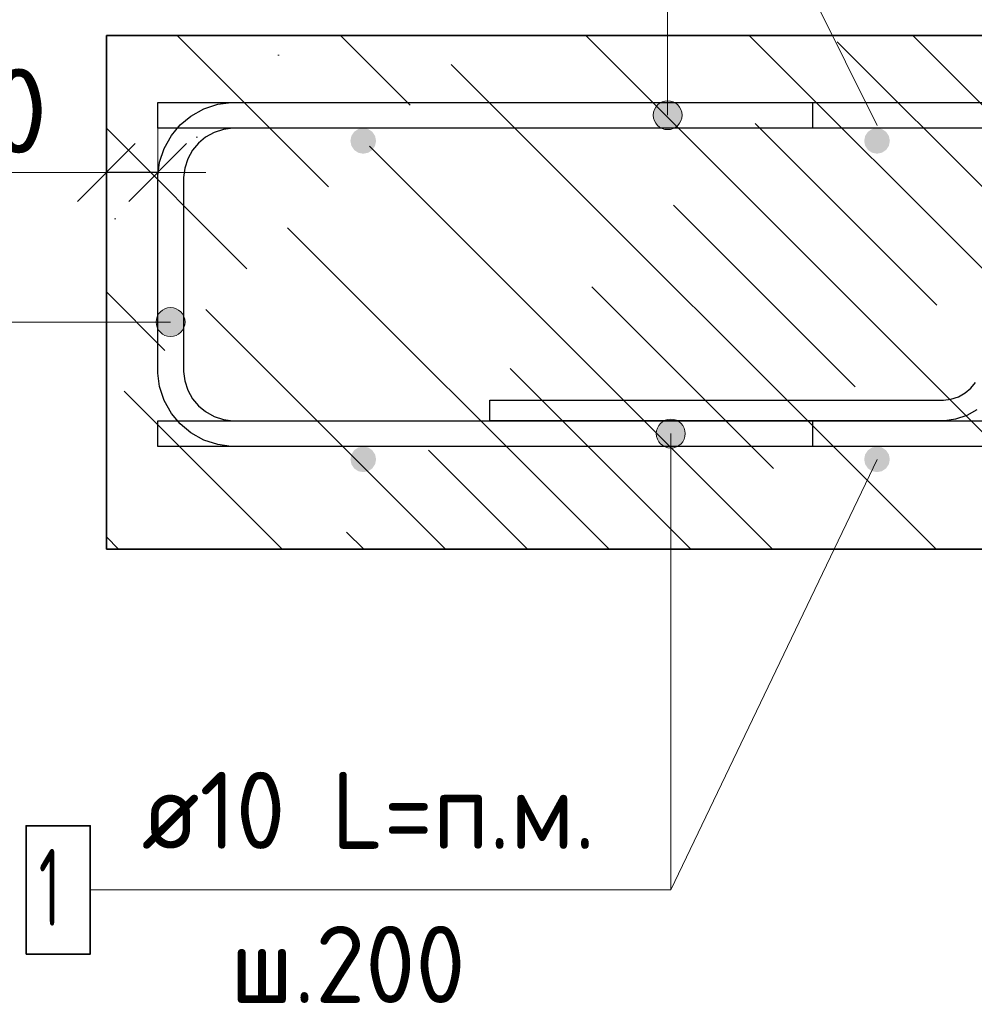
# Model space of a CAD drawing. Header units: metres. Extents: x -38 to 97, y -15 to 21.
# Tile 123 of 184: x 72.134 to 72.505, y 8.155 to 8.538. Entities that reach past the tile are written whole.
import ezdxf

# ---------------------------------------------------------------- set-up
doc = ezdxf.new("R2010")
doc.units = ezdxf.units.M
doc.header["$PDMODE"] = 65
for name, color, linetype, lineweight in [('XR$3$Арм. стержнями верхней зоны', 180, 'Continuous', 35), ('XR$3$Арм. стержнями нижней зоны', 180, 'Continuous', 35), ('XR$3$Арм.стержн. Арматура края', 96, 'Continuous', 35), ('XR$3$Размерная линия_ общее', 7, 'Continuous', 13), ('XR$4$Арм. стержнями верхней зоны', 180, 'Continuous', 35), ('XR$4$Арм. стержнями нижней зоны', 180, 'Continuous', 35), ('XR$4$Арм.стержн. Арматура края', 96, 'Continuous', 35), ('XR$4$Размерная линия_ общее', 7, 'Continuous', 13), ('XR$6$Арм. стержнями верхней зоны', 180, 'Continuous', 35), ('XR$6$Арм. стержнями нижней зоны', 180, 'Continuous', 35), ('XR$6$Арм.стержн. Арматура края', 96, 'Continuous', 35), ('XR$6$Размерная линия_ общее', 7, 'Continuous', 13)]:
    doc.layers.add(name, color=color, linetype=linetype, lineweight=lineweight)
for name, color, linetype, lineweight, true_color in [('XR$3$Арм.стержн. Фиксатор', 7, 'Continuous', 35, 0x501e0f), ('XR$4$Арм.стержн. Фиксатор', 7, 'Continuous', 35, 0x501e0f), ('XR$6$Арм.стержн. Фиксатор', 7, 'Continuous', 35, 0x501e0f)]:
    doc.layers.add(name, color=color, linetype=linetype, lineweight=lineweight, true_color=true_color)
doc.styles.add('ISOCPEUR', font='txt')
doc.dimstyles.new('DIMSTYLE_11', dxfattribs={"dimtxt": 0.033, "dimasz": 0.0375, "dimexe": 0, "dimexo": 0, "dimgap": 0.0165, "dimtad": 2, "dimdec": 0, "dimlfac": 1000, "dimrnd": 1, "dimzin": 12, "dimdsep": 46, "dimtxsty": 'ISOCPEUR', "dimblk1": 'ALL_ML_STRICH', "dimblk2": 'ALL_ML_STRICH', "dimsah": 1, "dimcen": 0, "dimclrd": 7, "dimclre": 256, "dimclrt": 7, "dimadec": 0, "dimazin": 0, "dimtfac": 1, "dimtdec": 0, "dimtix": 1, "dimtmove": 2, "dimatfit": 3, "dimfxl": 0, "dimtvp": 1.2, "dimtzin": 0, "dimlwd": 0, "dimlwe": -3, "dimarcsym": 0})
pattern_1 = [(135, (0, 0), (-0.031819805, -0.031819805), [0.4, -0.05, 0, -0.05]), (135, (-0.01591, -0.01591), (-0.031819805, -0.031819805), [0.8, -0.1, 0.1, -0.1])]

# ---------------------------------------------------------------- blocks, each defined once
blk = doc.blocks.new('ALL_ML_STRICH')
at = {"color": 0, "linetype": 'ByBlock', "lineweight": -2}
for p, q in [((0, -0.5), (0, 0.5)), ((-0.3, -0.3), (0.3, 0.3)), ((-1, 0), (0.5, 0))]:
    blk.add_line(p, q, dxfattribs=at)
blk = doc.blocks.new('*D140')
at = {"layer": 'DEFPOINTS', "color": 7, "linetype": 'Continuous', "lineweight": 13, "transparency": 33554687}
for p in [(72.1875, 8.47857), (72.1875, 8.44358), (72.1675, 8.43858)]:
    blk.add_point(p, dxfattribs=at)
at = {"layer": 'XR$3$Размерная линия_ общее', "color": 253, "linetype": 'Continuous', "lineweight": -2, "true_color": 0xa0a0a0, "transparency": 33554687}
for p, q in [((72.1675, 8.45858), (72.1675, 8.47857)), ((72.1875, 8.46358), (72.1875, 8.47857))]:
    blk.add_line(p, q, dxfattribs=at)
at = {"layer": 'XR$3$Размерная линия_ общее', "color": 7, "linetype": 'Continuous', "lineweight": -2, "transparency": 33554687}
blk.add_line((72.1875, 8.47857), (72.1675, 8.47857), dxfattribs=at)
at = {"layer": 'XR$3$Размерная линия_ общее', "color": 7, "linetype": 'Continuous', "lineweight": 13, "transparency": 33554687, "xscale": 0.0375, "yscale": 0.0375, "zscale": 0.0375}
for p, rotation in [((72.1675, 8.47857), 180), ((72.1875, 8.47857), 360)]:
    blk.add_blockref('ALL_ML_STRICH', p, dxfattribs=dict(at, rotation=rotation))
at = {"layer": 'XR$3$Размерная линия_ общее', "color": 7, "linetype": 'Continuous', "lineweight": 13, "transparency": 33554687, "insert": (72.12208, 8.50257), "char_height": 0.033, "width": 0.066, "attachment_point": 5, "style": 'ISOCPEUR'}
blk.add_mtext('\\A1;{20}', dxfattribs=at)
at = {"layer": 'XR$3$Размерная линия_ общее', "color": 7, "linetype": 'Continuous', "lineweight": 13, "transparency": 33554687, "insert": (72.09879, 8.42451), "char_height": 0.027, "width": 0.00135, "attachment_point": 1, "rotation": 180, "line_spacing_factor": 0.60241, "style": 'ISOCPEUR'}
blk.add_mtext('з.с.', dxfattribs=at)
blk = doc.blocks.new('*D439')
at = {"layer": 'DEFPOINTS', "color": 7, "linetype": 'Continuous', "lineweight": 13, "transparency": 33554687}
for p in [(72.1875, 8.47857), (72.1875, 8.44358), (72.1675, 8.43858)]:
    blk.add_point(p, dxfattribs=at)
at = {"layer": 'XR$4$Размерная линия_ общее', "color": 253, "linetype": 'Continuous', "lineweight": -2, "true_color": 0xa0a0a0, "transparency": 33554687}
for p, q in [((72.1675, 8.45858), (72.1675, 8.47857)), ((72.1875, 8.46358), (72.1875, 8.47857))]:
    blk.add_line(p, q, dxfattribs=at)
at = {"layer": 'XR$4$Размерная линия_ общее', "color": 7, "linetype": 'Continuous', "lineweight": -2, "transparency": 33554687}
blk.add_line((72.1875, 8.47857), (72.1675, 8.47857), dxfattribs=at)
at = {"layer": 'XR$4$Размерная линия_ общее', "color": 7, "linetype": 'Continuous', "lineweight": 13, "transparency": 33554687, "xscale": 0.0375, "yscale": 0.0375, "zscale": 0.0375}
for p, rotation in [((72.1675, 8.47857), 180), ((72.1875, 8.47857), 360)]:
    blk.add_blockref('ALL_ML_STRICH', p, dxfattribs=dict(at, rotation=rotation))
at = {"layer": 'XR$4$Размерная линия_ общее', "color": 7, "linetype": 'Continuous', "lineweight": 13, "transparency": 33554687, "insert": (72.12208, 8.50257), "char_height": 0.033, "width": 0.066, "attachment_point": 5, "style": 'ISOCPEUR'}
blk.add_mtext('\\A1;{20}', dxfattribs=at)
at = {"layer": 'XR$4$Размерная линия_ общее', "color": 7, "linetype": 'Continuous', "lineweight": 13, "transparency": 33554687, "insert": (72.09879, 8.42451), "char_height": 0.027, "width": 0.00135, "attachment_point": 1, "rotation": 180, "line_spacing_factor": 0.60241, "style": 'ISOCPEUR'}
blk.add_mtext('з.с.', dxfattribs=at)
blk = doc.blocks.new('*D722')
at = {"layer": 'DEFPOINTS', "color": 7, "linetype": 'Continuous', "lineweight": 13, "transparency": 33554687}
for p in [(72.1875, 8.47857), (72.1875, 8.44358), (72.1675, 8.43858)]:
    blk.add_point(p, dxfattribs=at)
at = {"layer": 'XR$6$Размерная линия_ общее', "color": 253, "linetype": 'Continuous', "lineweight": -2, "true_color": 0xa0a0a0, "transparency": 33554687}
for p, q in [((72.1675, 8.45858), (72.1675, 8.47857)), ((72.1875, 8.46358), (72.1875, 8.47857))]:
    blk.add_line(p, q, dxfattribs=at)
at = {"layer": 'XR$6$Размерная линия_ общее', "color": 7, "linetype": 'Continuous', "lineweight": -2, "transparency": 33554687}
blk.add_line((72.1875, 8.47857), (72.1675, 8.47857), dxfattribs=at)
at = {"layer": 'XR$6$Размерная линия_ общее', "color": 7, "linetype": 'Continuous', "lineweight": 13, "transparency": 33554687, "xscale": 0.0375, "yscale": 0.0375, "zscale": 0.0375}
for p, rotation in [((72.1675, 8.47857), 180), ((72.1875, 8.47857), 360)]:
    blk.add_blockref('ALL_ML_STRICH', p, dxfattribs=dict(at, rotation=rotation))
at = {"layer": 'XR$6$Размерная линия_ общее', "color": 7, "linetype": 'Continuous', "lineweight": 13, "transparency": 33554687, "insert": (72.12208, 8.50257), "char_height": 0.033, "width": 0.066, "attachment_point": 5, "style": 'ISOCPEUR'}
blk.add_mtext('\\A1;{20}', dxfattribs=at)
at = {"layer": 'XR$6$Размерная линия_ общее', "color": 7, "linetype": 'Continuous', "lineweight": 13, "transparency": 33554687, "insert": (72.09879, 8.42451), "char_height": 0.027, "width": 0.00135, "attachment_point": 1, "rotation": 180, "line_spacing_factor": 0.60241, "style": 'ISOCPEUR'}
blk.add_mtext('з.с.', dxfattribs=at)

msp = doc.modelspace()

# ---------------------------------------------------------------- hatches: boundary and pattern name
at = {"linetype": 'Continuous', "lineweight": 13, "transparency": 33554687}
h = msp.add_hatch(dxfattribs=at)
h.set_pattern_fill('__________540', scale=0.015, style=0, pattern_type=2)
h.set_pattern_definition(pattern_1)
h.paths.add_polyline_path([(72.1675, 8.53188), (72.1675, 8.33188), (72.75595, 8.33188), (72.75595, 8.53188)], flags=0)
h = msp.add_hatch(dxfattribs=at)
h.set_pattern_fill('__________540', scale=0.015, style=0, pattern_type=2)
h.set_pattern_definition(pattern_1)
h.paths.add_polyline_path([(72.1675, 8.53188), (72.1675, 8.33188), (72.75595, 8.33188), (72.75595, 8.53188)], flags=0)
h = msp.add_hatch(dxfattribs=at)
h.set_pattern_fill('__________540', scale=0.015, style=0, pattern_type=2)
h.set_pattern_definition(pattern_1)
h.paths.add_polyline_path([(72.1675, 8.53188), (72.1675, 8.33188), (72.75595, 8.33188), (72.75595, 8.53188)], flags=0)
at = {"layer": 'XR$3$Арм. стержнями верхней зоны', "linetype": 'Continuous', "lineweight": 13, "transparency": 33554687}
for points in [[(72.39085, 8.50369), (72.38117, 8.50369), (72.38039, 8.50088)], [(72.39085, 8.50369), (72.38039, 8.50088), (72.39164, 8.50088)], [(72.38882, 8.50571), (72.3832, 8.50571), (72.38117, 8.50369)], [(72.38882, 8.50571), (72.38117, 8.50369), (72.39085, 8.50369)], [(72.3832, 8.50571), (72.38882, 8.50571), (72.38601, 8.5065)], [(72.39164, 8.50088), (72.38039, 8.50088), (72.38117, 8.49806)], [(72.39164, 8.50088), (72.38117, 8.49806), (72.39085, 8.49806)], [(72.39085, 8.49806), (72.38117, 8.49806), (72.3832, 8.49604)], [(72.39085, 8.49806), (72.3832, 8.49604), (72.38882, 8.49604)], [(72.38882, 8.49604), (72.3832, 8.49604), (72.38601, 8.49525)]]:
    msp.add_hatch(color=7, dxfattribs=at).paths.add_polyline_path(points)
at = {"layer": 'XR$3$Арм. стержнями верхней зоны', "linetype": 'Continuous', "lineweight": 50, "transparency": 33554687}
for points in [[(72.27251, 8.49088), (72.27212, 8.49279), (72.27104, 8.49441), (72.26942, 8.4955), (72.26751, 8.49588), (72.26559, 8.4955), (72.26397, 8.49441), (72.26289, 8.49279), (72.26251, 8.49088), (72.26289, 8.48896), (72.26397, 8.48734), (72.26559, 8.48626), (72.26751, 8.48588), (72.26942, 8.48626), (72.27104, 8.48734), (72.27212, 8.48896)], [(72.47251, 8.49088), (72.47212, 8.49279), (72.47104, 8.49441), (72.46942, 8.4955), (72.46751, 8.49588), (72.46559, 8.4955), (72.46397, 8.49441), (72.46289, 8.49279), (72.46251, 8.49088), (72.46289, 8.48896), (72.46397, 8.48734), (72.46559, 8.48626), (72.46751, 8.48588), (72.46942, 8.48626), (72.47104, 8.48734), (72.47212, 8.48896)]]:
    msp.add_hatch(color=4, dxfattribs=at).paths.add_polyline_path(points)
at = {"layer": 'XR$3$Арм. стержнями нижней зоны', "linetype": 'Continuous', "lineweight": 13, "transparency": 33554687}
for points in [[(72.3824, 8.37969), (72.39207, 8.37969), (72.39005, 8.38171)], [(72.3824, 8.37969), (72.39005, 8.38171), (72.38442, 8.38171)], [(72.38442, 8.38171), (72.39005, 8.38171), (72.38723, 8.3825)], [(72.38161, 8.37688), (72.39286, 8.37688), (72.39207, 8.37969)], [(72.38161, 8.37688), (72.39207, 8.37969), (72.3824, 8.37969)], [(72.3824, 8.37406), (72.39286, 8.37688), (72.38161, 8.37688)], [(72.3824, 8.37406), (72.39207, 8.37406), (72.39286, 8.37688)], [(72.38442, 8.37204), (72.39207, 8.37406), (72.3824, 8.37406)], [(72.38442, 8.37204), (72.39005, 8.37204), (72.39207, 8.37406)], [(72.39005, 8.37204), (72.38442, 8.37204), (72.38723, 8.37125)]]:
    msp.add_hatch(color=7, dxfattribs=at).paths.add_polyline_path(points)
at = {"layer": 'XR$3$Арм. стержнями нижней зоны', "linetype": 'Continuous', "lineweight": 50, "transparency": 33554687}
for points in [[(72.27251, 8.36688), (72.27212, 8.36879), (72.27104, 8.37041), (72.26942, 8.3715), (72.26751, 8.37188), (72.26559, 8.3715), (72.26397, 8.37041), (72.26289, 8.36879), (72.26251, 8.36688), (72.26289, 8.36496), (72.26397, 8.36334), (72.26559, 8.36226), (72.26751, 8.36188), (72.26942, 8.36226), (72.27104, 8.36334), (72.27212, 8.36496)], [(72.47251, 8.36688), (72.47212, 8.36879), (72.47104, 8.37041), (72.46942, 8.3715), (72.46751, 8.37188), (72.46559, 8.3715), (72.46397, 8.37041), (72.46289, 8.36879), (72.46251, 8.36688), (72.46289, 8.36496), (72.46397, 8.36334), (72.46559, 8.36226), (72.46751, 8.36188), (72.46942, 8.36226), (72.47104, 8.36334), (72.47212, 8.36496)]]:
    msp.add_hatch(color=4, dxfattribs=at).paths.add_polyline_path(points)
at = {"layer": 'XR$3$Арм.стержн. Арматура края', "linetype": 'Continuous', "lineweight": 13, "transparency": 33554687}
for points in [[(72.18767, 8.41754), (72.18767, 8.42317), (72.18688, 8.42035)], [(72.18767, 8.42317), (72.18969, 8.41552), (72.18969, 8.42519)], [(72.18767, 8.42317), (72.18767, 8.41754), (72.18969, 8.41552)], [(72.18969, 8.42519), (72.1925, 8.41473), (72.1925, 8.42598)], [(72.18969, 8.42519), (72.18969, 8.41552), (72.1925, 8.41473)], [(72.1925, 8.42598), (72.1925, 8.41473), (72.19532, 8.41552)], [(72.1925, 8.42598), (72.19532, 8.41552), (72.19532, 8.42519)], [(72.19532, 8.42519), (72.19532, 8.41552), (72.19734, 8.41754)], [(72.19532, 8.42519), (72.19734, 8.41754), (72.19734, 8.42317)], [(72.19734, 8.42317), (72.19734, 8.41754), (72.19813, 8.42035)]]:
    msp.add_hatch(color=7, dxfattribs=at).paths.add_polyline_path(points)
at = {"layer": 'XR$4$Арм. стержнями верхней зоны', "linetype": 'Continuous', "lineweight": 13, "transparency": 33554687}
for points in [[(72.39085, 8.50369), (72.38117, 8.50369), (72.38039, 8.50088)], [(72.39085, 8.50369), (72.38039, 8.50088), (72.39164, 8.50088)], [(72.38882, 8.50571), (72.3832, 8.50571), (72.38117, 8.50369)], [(72.38882, 8.50571), (72.38117, 8.50369), (72.39085, 8.50369)], [(72.3832, 8.50571), (72.38882, 8.50571), (72.38601, 8.5065)], [(72.39164, 8.50088), (72.38039, 8.50088), (72.38117, 8.49806)], [(72.39164, 8.50088), (72.38117, 8.49806), (72.39085, 8.49806)], [(72.39085, 8.49806), (72.38117, 8.49806), (72.3832, 8.49604)], [(72.39085, 8.49806), (72.3832, 8.49604), (72.38882, 8.49604)], [(72.38882, 8.49604), (72.3832, 8.49604), (72.38601, 8.49525)]]:
    msp.add_hatch(color=7, dxfattribs=at).paths.add_polyline_path(points)
at = {"layer": 'XR$4$Арм. стержнями верхней зоны', "linetype": 'Continuous', "lineweight": 50, "transparency": 33554687}
for points in [[(72.27251, 8.49088), (72.27212, 8.49279), (72.27104, 8.49441), (72.26942, 8.4955), (72.26751, 8.49588), (72.26559, 8.4955), (72.26397, 8.49441), (72.26289, 8.49279), (72.26251, 8.49088), (72.26289, 8.48896), (72.26397, 8.48734), (72.26559, 8.48626), (72.26751, 8.48588), (72.26942, 8.48626), (72.27104, 8.48734), (72.27212, 8.48896)], [(72.27251, 8.49088), (72.27212, 8.49279), (72.27104, 8.49441), (72.26942, 8.4955), (72.26751, 8.49588), (72.26559, 8.4955), (72.26397, 8.49441), (72.26289, 8.49279), (72.26251, 8.49088), (72.26289, 8.48896), (72.26397, 8.48734), (72.26559, 8.48626), (72.26751, 8.48588), (72.26942, 8.48626), (72.27104, 8.48734), (72.27212, 8.48896)], [(72.47251, 8.49088), (72.47212, 8.49279), (72.47104, 8.49441), (72.46942, 8.4955), (72.46751, 8.49588), (72.46559, 8.4955), (72.46397, 8.49441), (72.46289, 8.49279), (72.46251, 8.49088), (72.46289, 8.48896), (72.46397, 8.48734), (72.46559, 8.48626), (72.46751, 8.48588), (72.46942, 8.48626), (72.47104, 8.48734), (72.47212, 8.48896)], [(72.47251, 8.49088), (72.47212, 8.49279), (72.47104, 8.49441), (72.46942, 8.4955), (72.46751, 8.49588), (72.46559, 8.4955), (72.46397, 8.49441), (72.46289, 8.49279), (72.46251, 8.49088), (72.46289, 8.48896), (72.46397, 8.48734), (72.46559, 8.48626), (72.46751, 8.48588), (72.46942, 8.48626), (72.47104, 8.48734), (72.47212, 8.48896)]]:
    msp.add_hatch(color=4, dxfattribs=at).paths.add_polyline_path(points)
at = {"layer": 'XR$4$Арм. стержнями нижней зоны', "linetype": 'Continuous', "lineweight": 13, "transparency": 33554687}
for points in [[(72.3824, 8.37969), (72.39207, 8.37969), (72.39005, 8.38171)], [(72.3824, 8.37969), (72.39005, 8.38171), (72.38442, 8.38171)], [(72.38442, 8.38171), (72.39005, 8.38171), (72.38723, 8.3825)], [(72.38161, 8.37688), (72.39286, 8.37688), (72.39207, 8.37969)], [(72.38161, 8.37688), (72.39207, 8.37969), (72.3824, 8.37969)], [(72.3824, 8.37406), (72.39286, 8.37688), (72.38161, 8.37688)], [(72.3824, 8.37406), (72.39207, 8.37406), (72.39286, 8.37688)], [(72.38442, 8.37204), (72.39207, 8.37406), (72.3824, 8.37406)], [(72.38442, 8.37204), (72.39005, 8.37204), (72.39207, 8.37406)], [(72.39005, 8.37204), (72.38442, 8.37204), (72.38723, 8.37125)]]:
    msp.add_hatch(color=7, dxfattribs=at).paths.add_polyline_path(points)
at = {"layer": 'XR$4$Арм. стержнями нижней зоны', "linetype": 'Continuous', "lineweight": 50, "transparency": 33554687}
for points in [[(72.27251, 8.36688), (72.27212, 8.36879), (72.27104, 8.37041), (72.26942, 8.3715), (72.26751, 8.37188), (72.26559, 8.3715), (72.26397, 8.37041), (72.26289, 8.36879), (72.26251, 8.36688), (72.26289, 8.36496), (72.26397, 8.36334), (72.26559, 8.36226), (72.26751, 8.36188), (72.26942, 8.36226), (72.27104, 8.36334), (72.27212, 8.36496)], [(72.27251, 8.36688), (72.27212, 8.36879), (72.27104, 8.37041), (72.26942, 8.3715), (72.26751, 8.37188), (72.26559, 8.3715), (72.26397, 8.37041), (72.26289, 8.36879), (72.26251, 8.36688), (72.26289, 8.36496), (72.26397, 8.36334), (72.26559, 8.36226), (72.26751, 8.36188), (72.26942, 8.36226), (72.27104, 8.36334), (72.27212, 8.36496)], [(72.47251, 8.36688), (72.47212, 8.36879), (72.47104, 8.37041), (72.46942, 8.3715), (72.46751, 8.37188), (72.46559, 8.3715), (72.46397, 8.37041), (72.46289, 8.36879), (72.46251, 8.36688), (72.46289, 8.36496), (72.46397, 8.36334), (72.46559, 8.36226), (72.46751, 8.36188), (72.46942, 8.36226), (72.47104, 8.36334), (72.47212, 8.36496)], [(72.47251, 8.36688), (72.47212, 8.36879), (72.47104, 8.37041), (72.46942, 8.3715), (72.46751, 8.37188), (72.46559, 8.3715), (72.46397, 8.37041), (72.46289, 8.36879), (72.46251, 8.36688), (72.46289, 8.36496), (72.46397, 8.36334), (72.46559, 8.36226), (72.46751, 8.36188), (72.46942, 8.36226), (72.47104, 8.36334), (72.47212, 8.36496)]]:
    msp.add_hatch(color=4, dxfattribs=at).paths.add_polyline_path(points)
at = {"layer": 'XR$4$Арм.стержн. Арматура края', "linetype": 'Continuous', "lineweight": 13, "transparency": 33554687}
for points in [[(72.18767, 8.41754), (72.18767, 8.42317), (72.18688, 8.42035)], [(72.18767, 8.42317), (72.18969, 8.41552), (72.18969, 8.42519)], [(72.18767, 8.42317), (72.18767, 8.41754), (72.18969, 8.41552)], [(72.18969, 8.42519), (72.1925, 8.41473), (72.1925, 8.42598)], [(72.18969, 8.42519), (72.18969, 8.41552), (72.1925, 8.41473)], [(72.1925, 8.42598), (72.1925, 8.41473), (72.19532, 8.41552)], [(72.1925, 8.42598), (72.19532, 8.41552), (72.19532, 8.42519)], [(72.19532, 8.42519), (72.19532, 8.41552), (72.19734, 8.41754)], [(72.19532, 8.42519), (72.19734, 8.41754), (72.19734, 8.42317)], [(72.19734, 8.42317), (72.19734, 8.41754), (72.19813, 8.42035)]]:
    msp.add_hatch(color=7, dxfattribs=at).paths.add_polyline_path(points)
at = {"layer": 'XR$6$Арм. стержнями верхней зоны', "linetype": 'Continuous', "lineweight": 13, "transparency": 33554687}
for points in [[(72.39085, 8.50369), (72.38117, 8.50369), (72.38039, 8.50088)], [(72.39085, 8.50369), (72.38039, 8.50088), (72.39164, 8.50088)], [(72.38882, 8.50571), (72.3832, 8.50571), (72.38117, 8.50369)], [(72.38882, 8.50571), (72.38117, 8.50369), (72.39085, 8.50369)], [(72.3832, 8.50571), (72.38882, 8.50571), (72.38601, 8.5065)], [(72.39164, 8.50088), (72.38039, 8.50088), (72.38117, 8.49806)], [(72.39164, 8.50088), (72.38117, 8.49806), (72.39085, 8.49806)], [(72.39085, 8.49806), (72.38117, 8.49806), (72.3832, 8.49604)], [(72.39085, 8.49806), (72.3832, 8.49604), (72.38882, 8.49604)], [(72.38882, 8.49604), (72.3832, 8.49604), (72.38601, 8.49525)]]:
    msp.add_hatch(color=7, dxfattribs=at).paths.add_polyline_path(points)
at = {"layer": 'XR$6$Арм. стержнями верхней зоны', "linetype": 'Continuous', "lineweight": 50, "transparency": 33554687}
for points in [[(72.27251, 8.49088), (72.27212, 8.49279), (72.27104, 8.49441), (72.26942, 8.4955), (72.26751, 8.49588), (72.26559, 8.4955), (72.26397, 8.49441), (72.26289, 8.49279), (72.26251, 8.49088), (72.26289, 8.48896), (72.26397, 8.48734), (72.26559, 8.48626), (72.26751, 8.48588), (72.26942, 8.48626), (72.27104, 8.48734), (72.27212, 8.48896)], [(72.47251, 8.49088), (72.47212, 8.49279), (72.47104, 8.49441), (72.46942, 8.4955), (72.46751, 8.49588), (72.46559, 8.4955), (72.46397, 8.49441), (72.46289, 8.49279), (72.46251, 8.49088), (72.46289, 8.48896), (72.46397, 8.48734), (72.46559, 8.48626), (72.46751, 8.48588), (72.46942, 8.48626), (72.47104, 8.48734), (72.47212, 8.48896)]]:
    msp.add_hatch(color=4, dxfattribs=at).paths.add_polyline_path(points)
at = {"layer": 'XR$6$Арм. стержнями нижней зоны', "linetype": 'Continuous', "lineweight": 13, "transparency": 33554687}
for points in [[(72.3824, 8.37969), (72.39207, 8.37969), (72.39005, 8.38171)], [(72.3824, 8.37969), (72.39005, 8.38171), (72.38442, 8.38171)], [(72.38442, 8.38171), (72.39005, 8.38171), (72.38723, 8.3825)], [(72.38161, 8.37688), (72.39286, 8.37688), (72.39207, 8.37969)], [(72.38161, 8.37688), (72.39207, 8.37969), (72.3824, 8.37969)], [(72.3824, 8.37406), (72.39286, 8.37688), (72.38161, 8.37688)], [(72.3824, 8.37406), (72.39207, 8.37406), (72.39286, 8.37688)], [(72.38442, 8.37204), (72.39207, 8.37406), (72.3824, 8.37406)], [(72.38442, 8.37204), (72.39005, 8.37204), (72.39207, 8.37406)], [(72.39005, 8.37204), (72.38442, 8.37204), (72.38723, 8.37125)]]:
    msp.add_hatch(color=7, dxfattribs=at).paths.add_polyline_path(points)
at = {"layer": 'XR$6$Арм. стержнями нижней зоны', "linetype": 'Continuous', "lineweight": 50, "transparency": 33554687}
for points in [[(72.27251, 8.36688), (72.27212, 8.36879), (72.27104, 8.37041), (72.26942, 8.3715), (72.26751, 8.37188), (72.26559, 8.3715), (72.26397, 8.37041), (72.26289, 8.36879), (72.26251, 8.36688), (72.26289, 8.36496), (72.26397, 8.36334), (72.26559, 8.36226), (72.26751, 8.36188), (72.26942, 8.36226), (72.27104, 8.36334), (72.27212, 8.36496)], [(72.47251, 8.36688), (72.47212, 8.36879), (72.47104, 8.37041), (72.46942, 8.3715), (72.46751, 8.37188), (72.46559, 8.3715), (72.46397, 8.37041), (72.46289, 8.36879), (72.46251, 8.36688), (72.46289, 8.36496), (72.46397, 8.36334), (72.46559, 8.36226), (72.46751, 8.36188), (72.46942, 8.36226), (72.47104, 8.36334), (72.47212, 8.36496)]]:
    msp.add_hatch(color=4, dxfattribs=at).paths.add_polyline_path(points)
at = {"layer": 'XR$6$Арм.стержн. Арматура края', "linetype": 'Continuous', "lineweight": 13, "transparency": 33554687}
for points in [[(72.18767, 8.41754), (72.18767, 8.42317), (72.18688, 8.42035)], [(72.18767, 8.42317), (72.18969, 8.41552), (72.18969, 8.42519)], [(72.18767, 8.42317), (72.18767, 8.41754), (72.18969, 8.41552)], [(72.18969, 8.42519), (72.1925, 8.41473), (72.1925, 8.42598)], [(72.18969, 8.42519), (72.18969, 8.41552), (72.1925, 8.41473)], [(72.1925, 8.42598), (72.1925, 8.41473), (72.19532, 8.41552)], [(72.1925, 8.42598), (72.19532, 8.41552), (72.19532, 8.42519)], [(72.19532, 8.42519), (72.19532, 8.41552), (72.19734, 8.41754)], [(72.19532, 8.42519), (72.19734, 8.41754), (72.19734, 8.42317)], [(72.19734, 8.42317), (72.19734, 8.41754), (72.19813, 8.42035)]]:
    msp.add_hatch(color=7, dxfattribs=at).paths.add_polyline_path(points)

# ---------------------------------------------------------------- linework, layer by layer
at = {"color": 7, "linetype": 'Continuous', "lineweight": 13, "transparency": 33554687}
for p, q in [((72.46751, 8.49688), (72.38601, 8.66104)), ((72.46751, 8.49688), (72.38601, 8.66104)), ((72.46751, 8.49688), (72.38601, 8.66104)), ((72.1675, 8.47857), (72.0985, 8.47857)), ((72.1675, 8.47857), (72.0985, 8.47857)), ((72.1675, 8.47857), (72.0985, 8.47857)), ((72.46751, 8.36688), (72.38723, 8.19921)), ((72.46751, 8.36688), (72.38723, 8.19921)), ((72.46751, 8.36688), (72.38723, 8.19921))]:
    msp.add_line(p, q, dxfattribs=at)
at = {"color": 7, "linetype": 'Continuous', "lineweight": 35, "transparency": 33554687}
for p, q in [((72.1675, 8.53188), (72.1675, 8.33188)), ((72.75595, 8.53188), (72.1675, 8.53188)), ((72.1675, 8.53188), (72.1675, 8.33188)), ((72.75595, 8.53188), (72.1675, 8.53188)), ((72.1675, 8.53188), (72.1675, 8.33188)), ((72.75595, 8.53188), (72.1675, 8.53188)), ((72.1675, 8.33188), (72.75595, 8.33188)), ((72.1675, 8.33188), (72.75595, 8.33188)), ((72.1675, 8.33188), (72.75595, 8.33188))]:
    msp.add_line(p, q, dxfattribs=at)
at = {"layer": 'XR$3$Арм. стержнями верхней зоны', "color": 7, "linetype": 'Continuous', "lineweight": 13, "transparency": 33554687}
for p, q in [((72.38601, 8.66104), (72.38601, 8.50088)), ((72.38601, 8.5065), (72.38601, 8.5065)), ((72.38039, 8.50088), (72.38039, 8.50088)), ((72.39164, 8.50088), (72.39164, 8.50088)), ((72.38601, 8.49525), (72.38601, 8.49525))]:
    msp.add_line(p, q, dxfattribs=at)
at = {"layer": 'XR$3$Арм. стержнями верхней зоны', "color": 4, "linetype": 'Continuous', "lineweight": 25, "transparency": 33554687}
for points in [[(72.76095, 8.49588), (72.1875, 8.49588), (72.1875, 8.50588), (72.76095, 8.50588), (72.76095, 8.49588)], [(72.76095, 8.49588), (72.44251, 8.49588), (72.44251, 8.50588), (72.76095, 8.50588), (72.76095, 8.49588)]]:
    msp.add_lwpolyline(points, dxfattribs=at)
at = {"layer": 'XR$3$Арм. стержнями верхней зоны', "color": 7, "linetype": 'Continuous', "lineweight": 13, "transparency": 33554687}
msp.add_circle((72.38601, 8.50088), 0.00563, dxfattribs=at)
at = {"layer": 'XR$3$Арм. стержнями нижней зоны', "color": 7, "linetype": 'Continuous', "lineweight": 13, "transparency": 33554687}
for p, q in [((72.38723, 8.3825), (72.38723, 8.3825)), ((72.38161, 8.37688), (72.38161, 8.37688)), ((72.38723, 8.19921), (72.38723, 8.37688)), ((72.39286, 8.37688), (72.39286, 8.37688)), ((72.38723, 8.37125), (72.38723, 8.37125)), ((72.16123, 8.19921), (72.38723, 8.19921))]:
    msp.add_line(p, q, dxfattribs=at)
at = {"layer": 'XR$3$Арм. стержнями нижней зоны', "color": 4, "linetype": 'Continuous', "lineweight": 25, "transparency": 33554687}
for points in [[(72.76095, 8.37188), (72.1875, 8.37188), (72.1875, 8.38188), (72.76095, 8.38188), (72.76095, 8.37188)], [(72.76095, 8.37188), (72.44251, 8.37188), (72.44251, 8.38188), (72.76095, 8.38188), (72.76095, 8.37188)]]:
    msp.add_lwpolyline(points, dxfattribs=at)
at = {"layer": 'XR$3$Арм. стержнями нижней зоны', "color": 7, "linetype": 'Continuous', "lineweight": 35, "transparency": 33554687}
msp.add_lwpolyline([(72.13623, 8.17421), (72.16123, 8.17421), (72.16123, 8.22421), (72.13623, 8.22421), (72.13623, 8.17421)], dxfattribs=at)
at = {"layer": 'XR$3$Арм. стержнями нижней зоны', "color": 7, "linetype": 'Continuous', "lineweight": 13, "transparency": 33554687}
msp.add_circle((72.38723, 8.37688), 0.00563, dxfattribs=at)
at = {"layer": 'XR$3$Арм.стержн. Арматура края', "color": 7, "linetype": 'Continuous', "lineweight": 13, "transparency": 33554687}
for p, q in [((72.1925, 8.42598), (72.1925, 8.42598)), ((72.08057, 8.42035), (72.1925, 8.42035)), ((72.18688, 8.42035), (72.18688, 8.42035)), ((72.19813, 8.42035), (72.19813, 8.42035)), ((72.1925, 8.41473), (72.1925, 8.41473))]:
    msp.add_line(p, q, dxfattribs=at)
at = {"layer": 'XR$3$Арм.стержн. Арматура края', "color": 4, "linetype": 'Continuous', "lineweight": 25, "transparency": 33554687}
for points in [[(72.6875, 8.37188), (72.21607, 8.37188), (72.21085, 8.3726), (72.20541, 8.3744), (72.20041, 8.3772), (72.19628, 8.38065), (72.19283, 8.38478), (72.19002, 8.38979), (72.18823, 8.39523), (72.1875, 8.40044), (72.1875, 8.47731), (72.18823, 8.48253), (72.19002, 8.48797), (72.19283, 8.49298), (72.19628, 8.4971), (72.20041, 8.50055), (72.20541, 8.50336), (72.21085, 8.50515), (72.21607, 8.50588), (72.6875, 8.50588)], [(72.6875, 8.49588), (72.21676, 8.49588), (72.21313, 8.49537), (72.20946, 8.49416), (72.2061, 8.49228), (72.20338, 8.49001), (72.2011, 8.48728), (72.19922, 8.48392), (72.19801, 8.48026), (72.1975, 8.47662), (72.1975, 8.40113), (72.19801, 8.3975), (72.19922, 8.39383), (72.2011, 8.39048), (72.20338, 8.38775), (72.2061, 8.38547), (72.20946, 8.38359), (72.21313, 8.38238), (72.21676, 8.38188), (72.6875, 8.38188)]]:
    msp.add_lwpolyline(points, dxfattribs=at)
at = {"layer": 'XR$3$Арм.стержн. Арматура края', "color": 7, "linetype": 'Continuous', "lineweight": 13, "transparency": 33554687}
msp.add_circle((72.1925, 8.42035), 0.00563, dxfattribs=at)
at = {"layer": 'XR$3$Арм.стержн. Фиксатор', "color": 40, "linetype": 'Continuous', "lineweight": 25, "transparency": 33554687}
msp.add_lwpolyline([(72.50643, 8.38614), (72.50242, 8.38389), (72.49807, 8.38246), (72.4939, 8.38188), (72.31675, 8.38188), (72.31675, 8.38988), (72.49335, 8.38988), (72.49625, 8.39028), (72.49919, 8.39125), (72.50187, 8.39275), (72.50405, 8.39457), (72.50588, 8.39676)], dxfattribs=at)
at = {"layer": 'XR$4$Арм. стержнями верхней зоны', "color": 7, "linetype": 'Continuous', "lineweight": 13, "transparency": 33554687}
for p, q in [((72.38601, 8.66104), (72.38601, 8.50088)), ((72.38601, 8.5065), (72.38601, 8.5065)), ((72.38039, 8.50088), (72.38039, 8.50088)), ((72.39164, 8.50088), (72.39164, 8.50088)), ((72.38601, 8.49525), (72.38601, 8.49525))]:
    msp.add_line(p, q, dxfattribs=at)
at = {"layer": 'XR$4$Арм. стержнями верхней зоны', "color": 4, "linetype": 'Continuous', "lineweight": 25, "transparency": 33554687}
for points in [[(72.76095, 8.49588), (72.1875, 8.49588), (72.1875, 8.50588), (72.76095, 8.50588), (72.76095, 8.49588)], [(72.76095, 8.49588), (72.1875, 8.49588), (72.1875, 8.50588), (72.76095, 8.50588), (72.76095, 8.49588)], [(72.76095, 8.49588), (72.44251, 8.49588), (72.44251, 8.50588), (72.76095, 8.50588), (72.76095, 8.49588)]]:
    msp.add_lwpolyline(points, dxfattribs=at)
at = {"layer": 'XR$4$Арм. стержнями верхней зоны', "color": 7, "linetype": 'Continuous', "lineweight": 13, "transparency": 33554687}
msp.add_circle((72.38601, 8.50088), 0.00563, dxfattribs=at)
at = {"layer": 'XR$4$Арм. стержнями нижней зоны', "color": 7, "linetype": 'Continuous', "lineweight": 13, "transparency": 33554687}
for p, q in [((72.38723, 8.3825), (72.38723, 8.3825)), ((72.38161, 8.37688), (72.38161, 8.37688)), ((72.38723, 8.19921), (72.38723, 8.37688)), ((72.39286, 8.37688), (72.39286, 8.37688)), ((72.38723, 8.37125), (72.38723, 8.37125)), ((72.16123, 8.19921), (72.38723, 8.19921))]:
    msp.add_line(p, q, dxfattribs=at)
at = {"layer": 'XR$4$Арм. стержнями нижней зоны', "color": 4, "linetype": 'Continuous', "lineweight": 25, "transparency": 33554687}
for points in [[(72.76095, 8.37188), (72.1875, 8.37188), (72.1875, 8.38188), (72.76095, 8.38188), (72.76095, 8.37188)], [(72.76095, 8.37188), (72.1875, 8.37188), (72.1875, 8.38188), (72.76095, 8.38188), (72.76095, 8.37188)], [(72.76095, 8.37188), (72.44251, 8.37188), (72.44251, 8.38188), (72.76095, 8.38188), (72.76095, 8.37188)]]:
    msp.add_lwpolyline(points, dxfattribs=at)
at = {"layer": 'XR$4$Арм. стержнями нижней зоны', "color": 7, "linetype": 'Continuous', "lineweight": 35, "transparency": 33554687}
msp.add_lwpolyline([(72.13623, 8.17421), (72.16123, 8.17421), (72.16123, 8.22421), (72.13623, 8.22421), (72.13623, 8.17421)], dxfattribs=at)
at = {"layer": 'XR$4$Арм. стержнями нижней зоны', "color": 7, "linetype": 'Continuous', "lineweight": 13, "transparency": 33554687}
msp.add_circle((72.38723, 8.37688), 0.00563, dxfattribs=at)
at = {"layer": 'XR$4$Арм.стержн. Арматура края', "color": 7, "linetype": 'Continuous', "lineweight": 13, "transparency": 33554687}
for p, q in [((72.1925, 8.42598), (72.1925, 8.42598)), ((72.08057, 8.42035), (72.1925, 8.42035)), ((72.18688, 8.42035), (72.18688, 8.42035)), ((72.19813, 8.42035), (72.19813, 8.42035)), ((72.1925, 8.41473), (72.1925, 8.41473))]:
    msp.add_line(p, q, dxfattribs=at)
at = {"layer": 'XR$4$Арм.стержн. Арматура края', "color": 4, "linetype": 'Continuous', "lineweight": 25, "transparency": 33554687}
for points in [[(72.6875, 8.37188), (72.21607, 8.37188), (72.21085, 8.3726), (72.20541, 8.3744), (72.20041, 8.3772), (72.19628, 8.38065), (72.19283, 8.38478), (72.19002, 8.38979), (72.18823, 8.39523), (72.1875, 8.40044), (72.1875, 8.47731), (72.18823, 8.48253), (72.19002, 8.48797), (72.19283, 8.49298), (72.19628, 8.4971), (72.20041, 8.50055), (72.20541, 8.50336), (72.21085, 8.50515), (72.21607, 8.50588), (72.6875, 8.50588)], [(72.6875, 8.49588), (72.21676, 8.49588), (72.21313, 8.49537), (72.20946, 8.49416), (72.2061, 8.49228), (72.20338, 8.49001), (72.2011, 8.48728), (72.19922, 8.48392), (72.19801, 8.48026), (72.1975, 8.47662), (72.1975, 8.40113), (72.19801, 8.3975), (72.19922, 8.39383), (72.2011, 8.39048), (72.20338, 8.38775), (72.2061, 8.38547), (72.20946, 8.38359), (72.21313, 8.38238), (72.21676, 8.38188), (72.6875, 8.38188)]]:
    msp.add_lwpolyline(points, dxfattribs=at)
at = {"layer": 'XR$4$Арм.стержн. Арматура края', "color": 7, "linetype": 'Continuous', "lineweight": 13, "transparency": 33554687}
msp.add_circle((72.1925, 8.42035), 0.00563, dxfattribs=at)
at = {"layer": 'XR$4$Арм.стержн. Фиксатор', "color": 40, "linetype": 'Continuous', "lineweight": 25, "transparency": 33554687}
msp.add_lwpolyline([(72.50643, 8.38614), (72.50242, 8.38389), (72.49807, 8.38246), (72.4939, 8.38188), (72.31675, 8.38188), (72.31675, 8.38988), (72.49335, 8.38988), (72.49625, 8.39028), (72.49919, 8.39125), (72.50187, 8.39275), (72.50405, 8.39457), (72.50588, 8.39676)], dxfattribs=at)
at = {"layer": 'XR$6$Арм. стержнями верхней зоны', "color": 7, "linetype": 'Continuous', "lineweight": 13, "transparency": 33554687}
for p, q in [((72.38601, 8.66104), (72.38601, 8.50088)), ((72.38601, 8.5065), (72.38601, 8.5065)), ((72.38039, 8.50088), (72.38039, 8.50088)), ((72.39164, 8.50088), (72.39164, 8.50088)), ((72.38601, 8.49525), (72.38601, 8.49525))]:
    msp.add_line(p, q, dxfattribs=at)
at = {"layer": 'XR$6$Арм. стержнями верхней зоны', "color": 4, "linetype": 'Continuous', "lineweight": 25, "transparency": 33554687}
for points in [[(72.76095, 8.49588), (72.1875, 8.49588), (72.1875, 8.50588), (72.76095, 8.50588), (72.76095, 8.49588)], [(72.76095, 8.49588), (72.44251, 8.49588), (72.44251, 8.50588), (72.76095, 8.50588), (72.76095, 8.49588)]]:
    msp.add_lwpolyline(points, dxfattribs=at)
at = {"layer": 'XR$6$Арм. стержнями верхней зоны', "color": 7, "linetype": 'Continuous', "lineweight": 13, "transparency": 33554687}
msp.add_circle((72.38601, 8.50088), 0.00563, dxfattribs=at)
at = {"layer": 'XR$6$Арм. стержнями нижней зоны', "color": 7, "linetype": 'Continuous', "lineweight": 13, "transparency": 33554687}
for p, q in [((72.38723, 8.3825), (72.38723, 8.3825)), ((72.38161, 8.37688), (72.38161, 8.37688)), ((72.38723, 8.19921), (72.38723, 8.37688)), ((72.39286, 8.37688), (72.39286, 8.37688)), ((72.38723, 8.37125), (72.38723, 8.37125)), ((72.16123, 8.19921), (72.38723, 8.19921))]:
    msp.add_line(p, q, dxfattribs=at)
at = {"layer": 'XR$6$Арм. стержнями нижней зоны', "color": 4, "linetype": 'Continuous', "lineweight": 25, "transparency": 33554687}
for points in [[(72.76095, 8.37188), (72.1875, 8.37188), (72.1875, 8.38188), (72.76095, 8.38188), (72.76095, 8.37188)], [(72.76095, 8.37188), (72.44251, 8.37188), (72.44251, 8.38188), (72.76095, 8.38188), (72.76095, 8.37188)]]:
    msp.add_lwpolyline(points, dxfattribs=at)
at = {"layer": 'XR$6$Арм. стержнями нижней зоны', "color": 7, "linetype": 'Continuous', "lineweight": 35, "transparency": 33554687}
msp.add_lwpolyline([(72.13623, 8.17421), (72.16123, 8.17421), (72.16123, 8.22421), (72.13623, 8.22421), (72.13623, 8.17421)], dxfattribs=at)
at = {"layer": 'XR$6$Арм. стержнями нижней зоны', "color": 7, "linetype": 'Continuous', "lineweight": 13, "transparency": 33554687}
msp.add_circle((72.38723, 8.37688), 0.00563, dxfattribs=at)
at = {"layer": 'XR$6$Арм.стержн. Арматура края', "color": 7, "linetype": 'Continuous', "lineweight": 13, "transparency": 33554687}
for p, q in [((72.1925, 8.42598), (72.1925, 8.42598)), ((72.08057, 8.42035), (72.1925, 8.42035)), ((72.18688, 8.42035), (72.18688, 8.42035)), ((72.19813, 8.42035), (72.19813, 8.42035)), ((72.1925, 8.41473), (72.1925, 8.41473))]:
    msp.add_line(p, q, dxfattribs=at)
at = {"layer": 'XR$6$Арм.стержн. Арматура края', "color": 4, "linetype": 'Continuous', "lineweight": 25, "transparency": 33554687}
for points in [[(72.6875, 8.37188), (72.21607, 8.37188), (72.21085, 8.3726), (72.20541, 8.3744), (72.20041, 8.3772), (72.19628, 8.38065), (72.19283, 8.38478), (72.19002, 8.38979), (72.18823, 8.39523), (72.1875, 8.40044), (72.1875, 8.47731), (72.18823, 8.48253), (72.19002, 8.48797), (72.19283, 8.49298), (72.19628, 8.4971), (72.20041, 8.50055), (72.20541, 8.50336), (72.21085, 8.50515), (72.21607, 8.50588), (72.6875, 8.50588)], [(72.6875, 8.49588), (72.21676, 8.49588), (72.21313, 8.49537), (72.20946, 8.49416), (72.2061, 8.49228), (72.20338, 8.49001), (72.2011, 8.48728), (72.19922, 8.48392), (72.19801, 8.48026), (72.1975, 8.47662), (72.1975, 8.40113), (72.19801, 8.3975), (72.19922, 8.39383), (72.2011, 8.39048), (72.20338, 8.38775), (72.2061, 8.38547), (72.20946, 8.38359), (72.21313, 8.38238), (72.21676, 8.38188), (72.6875, 8.38188)]]:
    msp.add_lwpolyline(points, dxfattribs=at)
at = {"layer": 'XR$6$Арм.стержн. Арматура края', "color": 7, "linetype": 'Continuous', "lineweight": 13, "transparency": 33554687}
msp.add_circle((72.1925, 8.42035), 0.00563, dxfattribs=at)
at = {"layer": 'XR$6$Арм.стержн. Фиксатор', "color": 40, "linetype": 'Continuous', "lineweight": 25, "transparency": 33554687}
msp.add_lwpolyline([(72.50643, 8.38614), (72.50242, 8.38389), (72.49807, 8.38246), (72.4939, 8.38188), (72.31675, 8.38188), (72.31675, 8.38988), (72.49335, 8.38988), (72.49625, 8.39028), (72.49919, 8.39125), (72.50187, 8.39275), (72.50405, 8.39457), (72.50588, 8.39676)], dxfattribs=at)

# ---------------------------------------------------------------- texts
at = {"layer": 'XR$3$Арм. стержнями нижней зоны', "color": 7, "linetype": 'Continuous', "lineweight": 25, "transparency": 33554687, "char_height": 0.03, "attachment_point": 7, "style": 'ISOCPEUR'}
for s, insert, width in [('\\W0.94;ø10 L=п.м.', (72.18123, 8.21521), 0.1999832), ('\\W0.56;1', (72.14123, 8.18521), 0.0233333), ('\\W0.95;ш.200 ', (72.21573, 8.15521), 0.1311997)]:
    msp.add_mtext(s, dxfattribs=dict(at, insert=insert, width=width))
at = {"layer": 'XR$4$Арм. стержнями нижней зоны', "color": 7, "linetype": 'Continuous', "lineweight": 25, "transparency": 33554687, "char_height": 0.03, "attachment_point": 7, "style": 'ISOCPEUR'}
for s, insert, width in [('\\W0.94;ø10 L=п.м.', (72.18123, 8.21521), 0.1999832), ('\\W0.56;1', (72.14123, 8.18521), 0.0233333), ('\\W0.95;ш.200 ', (72.21573, 8.15521), 0.1311997)]:
    msp.add_mtext(s, dxfattribs=dict(at, insert=insert, width=width))
at = {"layer": 'XR$6$Арм. стержнями нижней зоны', "color": 7, "linetype": 'Continuous', "lineweight": 25, "transparency": 33554687, "char_height": 0.03, "attachment_point": 7, "style": 'ISOCPEUR'}
for s, insert, width in [('\\W0.94;ø10 L=п.м.', (72.18123, 8.21521), 0.1999832), ('\\W0.56;1', (72.14123, 8.18521), 0.0233333), ('\\W0.95;ш.200 ', (72.21573, 8.15521), 0.1311997)]:
    msp.add_mtext(s, dxfattribs=dict(at, insert=insert, width=width))

# ---------------------------------------------------------------- dimensions: what is measured, and where the dimension line sits
at = {"layer": 'XR$3$Размерная линия_ общее', "color": 7, "linetype": 'Continuous', "lineweight": 13, "transparency": 33554687}
dim = msp.add_linear_dim(base=(72.1675, 8.47857), p1=(72.1875, 8.46358), p2=(72.1675, 8.45858), angle=180, text='<>\\Xз.с.', dimstyle='DIMSTYLE_11', override={"dimpost": '<>', "dimclrd": 7, "dimclre": 253, "dimclrt": 7, "dimlwd": 0, "dimlwe": 65533}, dxfattribs=at)
dim.commit()
dim.dimension.update_dxf_attribs({"geometry": '*D140', "text_midpoint": (72.12208, 8.50257), "dimtype": 160})
at = {"layer": 'XR$4$Размерная линия_ общее', "color": 7, "linetype": 'Continuous', "lineweight": 13, "transparency": 33554687}
dim = msp.add_linear_dim(base=(72.1675, 8.47857), p1=(72.1875, 8.46358), p2=(72.1675, 8.45858), angle=180, text='<>\\Xз.с.', dimstyle='DIMSTYLE_11', override={"dimpost": '<>', "dimclrd": 7, "dimclre": 253, "dimclrt": 7, "dimlwd": 0, "dimlwe": 65533}, dxfattribs=at)
dim.commit()
dim.dimension.update_dxf_attribs({"geometry": '*D439', "text_midpoint": (72.12208, 8.50257), "dimtype": 160})
at = {"layer": 'XR$6$Размерная линия_ общее', "color": 7, "linetype": 'Continuous', "lineweight": 13, "transparency": 33554687}
dim = msp.add_linear_dim(base=(72.1675, 8.47857), p1=(72.1875, 8.46358), p2=(72.1675, 8.45858), angle=180, text='<>\\Xз.с.', dimstyle='DIMSTYLE_11', override={"dimpost": '<>', "dimclrd": 7, "dimclre": 253, "dimclrt": 7, "dimlwd": 0, "dimlwe": 65533}, dxfattribs=at)
dim.commit()
dim.dimension.update_dxf_attribs({"geometry": '*D722', "text_midpoint": (72.12208, 8.50257), "dimtype": 160})

doc.saveas('drawing.dxf')
